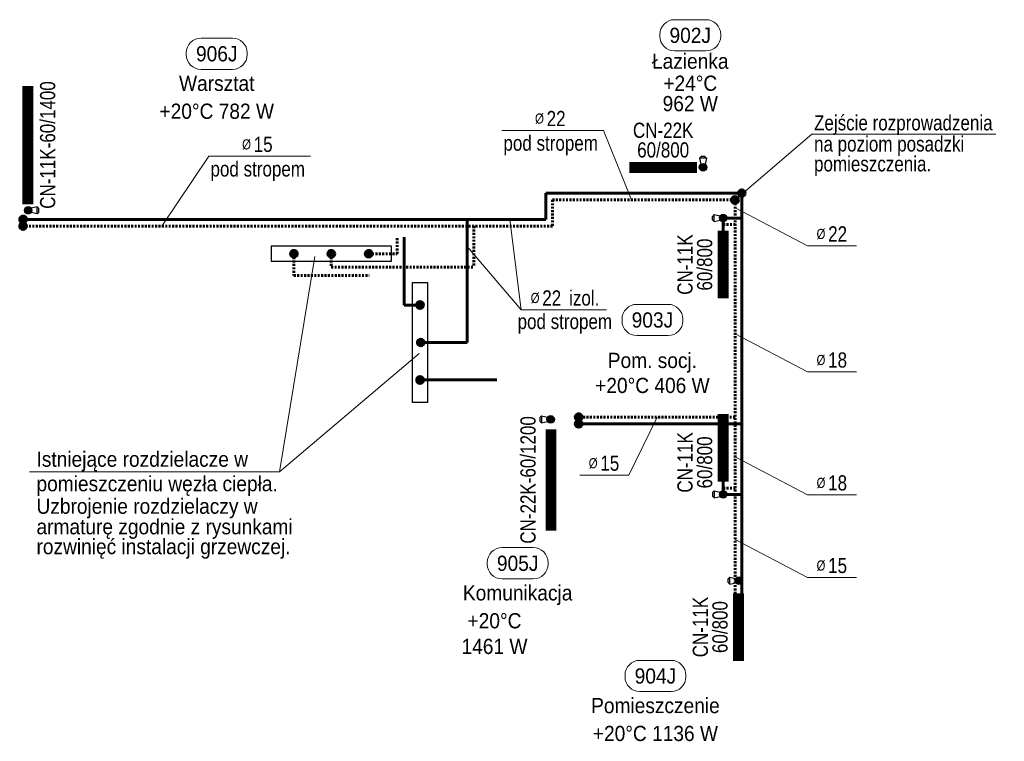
# Model space of a CAD drawing. Header units: millimetres. Extents: x -13172 to 86547, y 20 to 116183.
# Tile 48 of 52: x 42298 to 43463, y 57875 to 58729. Entities that reach past the tile are written whole.
import ezdxf
from ezdxf.enums import TextEntityAlignment as Align

# ---------------------------------------------------------------- set-up
doc = ezdxf.new("R2010")
doc.units = ezdxf.units.MM
doc.header["$LTSCALE"] = 0.7
doc.linetypes.add('CIEPLA', pattern=[5.7625, 3.175, -2.5875])
for name, color, linetype, lineweight in [('____________co_armatura', 7, 'Continuous', 30), ('____________co_grzejniki', 1, 'Continuous', 50), ('____________co_odnośniki', 7, 'Continuous', 15), ('____________co_rury_powrót', 5, 'CIEPLA', 60), ('____________co_rury_zasilanie', 1, 'Continuous', 60), ('ETYKIETY_GRZEJNIKOW', 7, 'Continuous', 18), ('ETYKIETY_POMIESZCZEN', 7, 'Continuous', 18), ('ETYKIETY_PRZEWODOW', 7, 'Continuous', 18)]:
    doc.layers.add(name, color=color, linetype=linetype, lineweight=lineweight)
doc.layers.add('ARMATURA', color=7, linetype='Continuous')
doc.styles.add('arial', font='arial.ttf', dxfattribs={"width": 0.9})

# ---------------------------------------------------------------- blocks, each defined once
blk = doc.blocks.new('glowica')
at = {"layer": '____________co_armatura'}
for p, q in [((-3, 13.2), (-6, 10.2)), ((-6, 10.2), (-3.6, 0)), ((-6, 10.2), (6, 10.2)), ((-3, 13.2), (3, 13.2)), ((6, 10.2), (3, 13.2)), ((6, 10.2), (3.6, 0))]:
    blk.add_line(p, q, dxfattribs=at)

msp = doc.modelspace()

# ---------------------------------------------------------------- hatches: boundary and pattern name
at = {"layer": '____________co_armatura'}
h = msp.add_hatch(color=256, dxfattribs=at)
edge = h.paths.add_edge_path()
edge.add_arc((43106.545, 58554.362), 4.437, 0, 360, ccw=False)
h = msp.add_hatch(color=256, dxfattribs=at)
edge = h.paths.add_edge_path()
edge.add_arc((42308.053, 58503.513), 4.437, -90, 270, ccw=False)
h = msp.add_hatch(color=256, dxfattribs=at)
edge = h.paths.add_edge_path()
edge.add_arc((43130.393, 58494.198), 4.437, 270, 630)
h = msp.add_hatch(color=256, dxfattribs=at)
edge = h.paths.add_edge_path()
edge.add_arc((42926.224, 58255.961), 4.437, -270, 90, ccw=False)
h = msp.add_hatch(color=256, dxfattribs=at)
edge = h.paths.add_edge_path()
edge.add_arc((43130.393, 58167.198), 4.437, -270, 90, ccw=False)
h = msp.add_hatch(color=256, dxfattribs=at)
edge = h.paths.add_edge_path()
edge.add_arc((43148.95, 58065.198), 4.437, 270, 630)
at = {"layer": '____________co_rury_powrót', "linetype": 'Continuous'}
for points in [[(43147.222, 58518.526, -1), (43141.565, 58512.869, -1)], [(42301.991, 58488.698, 1), (42301.991, 58480.698, 1)], [(42626.436, 58452.003, -1), (42618.436, 58452.003, -1)], [(42666.685, 58448.003, 1), (42666.685, 58456.003, 1)], [(42710.934, 58448.003, 1), (42710.934, 58456.003, 1)], [(42959.391, 58254.698, -1), (42959.391, 58262.698, -1)]]:
    msp.add_hatch(color=256, dxfattribs=at).paths.add_polyline_path(points)
at = {"layer": '____________co_rury_zasilanie', "linetype": 'Continuous'}
for points in [[(43155.222, 58526.526, -1), (43149.565, 58520.869, -1)], [(42301.993, 58496.698, 1), (42301.993, 58488.698, 1)], [(42771.698, 58387.334, 1), (42771.698, 58395.334, 1)], [(42772.555, 58342.99, 1), (42772.555, 58350.99, 1)], [(42771.698, 58306.645, -1), (42771.698, 58298.645, -1)], [(42959.394, 58246.698, -1), (42959.394, 58254.698, -1)]]:
    msp.add_hatch(color=256, dxfattribs=at).paths.add_polyline_path(points)

# ---------------------------------------------------------------- linework, layer by layer
at = {"layer": '____________co_armatura'}
for centre in [(43106.545, 58554.362), (42308.053, 58503.513), (43130.393, 58494.198), (42926.224, 58255.961), (43130.393, 58167.198), (43148.95, 58065.198)]:
    msp.add_circle(centre, 4.437, dxfattribs=at)
at = {"layer": '____________co_grzejniki', "const_width": 13}
for points in [[(42307.637, 58650.698), (42307.637, 58510.698)], [(43019.361, 58553.946), (43099.361, 58553.946)], [(43130.393, 58399.198), (43130.393, 58479.198)], [(43130.393, 58262.198), (43130.393, 58182.198)], [(42926.64, 58124.339), (42926.64, 58244.339)], [(43148.514, 57970.198), (43148.514, 58050.198)]]:
    msp.add_lwpolyline(points, dxfattribs=at)
at = {"layer": '____________co_odnośniki'}
for p, q in [((42988.875, 58597.993), (42868.354, 58597.993)), ((43021.981, 58515.698), (42988.875, 58597.993)), ((43235.096, 58593.421), (43144.393, 58515.698)), ((43235.096, 58593.421), (43453.046, 58593.421)), ((42466.067, 58484.698), (42521.728, 58567.446)), ((42642.249, 58567.446), (42521.728, 58567.446)), ((43144.393, 58506.258), (43230.166, 58461.446)), ((42891.392, 58385.652), (42878.054, 58492.698)), ((42891.392, 58385.652), (42827.393, 58460.507)), ((43288.199, 58461.446), (43230.166, 58461.446)), ((42992.298, 58385.652), (42891.392, 58385.652)), ((43144.393, 58357.064), (43230.166, 58312.251)), ((43288.199, 58312.251), (43230.166, 58312.251)), ((43052.187, 58258.698), (43018.63, 58190.103)), ((43144.393, 58211.63), (43230.166, 58166.818)), ((43018.63, 58190.103), (42960.597, 58190.103)), ((43288.199, 58166.818), (43230.166, 58166.818)), ((43144.393, 58113.839), (43230.166, 58069.027)), ((43288.199, 58069.027), (43230.166, 58069.027))]:
    msp.add_line(p, q, dxfattribs=at)
at = {"layer": '____________co_rury_powrót'}
for p, q in [((42928.393, 58515.698), (42928.393, 58484.698)), ((43144.393, 58515.698), (42928.393, 58515.698)), ((43144.393, 58515.698), (43144.393, 58049.973)), ((42928.393, 58484.698), (42301.993, 58484.698)), ((42835.393, 58484.698), (42835.393, 58436.316)), ((43130.393, 58486.698), (43144.393, 58486.698)), ((42744.767, 58452.003), (42744.767, 58471.998)), ((42622.436, 58452.003), (42622.436, 58426.316)), ((42666.685, 58452.003), (42666.685, 58436.316)), ((42710.934, 58452.003), (42744.767, 58452.003)), ((42622.436, 58426.316), (42711.611, 58426.316)), ((42666.685, 58436.316), (42835.393, 58436.316)), ((43144.393, 58258.698), (42959.981, 58258.698)), ((43130.393, 58174.698), (43144.393, 58174.698))]:
    msp.add_line(p, q, dxfattribs=at)
at = {"layer": '____________co_rury_powrót', "linetype": 'Continuous'}
for centre in [(43144.393, 58515.698), (42301.991, 58484.698), (42622.436, 58452.003), (42666.685, 58452.003), (42710.934, 58452.003), (42959.391, 58258.698)]:
    msp.add_circle(centre, 4, dxfattribs=at)
at = {"layer": '____________co_rury_zasilanie'}
for p, q in [((42920.393, 58523.698), (42920.393, 58492.698)), ((43152.393, 58523.698), (42920.393, 58523.698)), ((43152.393, 58523.698), (43152.393, 58049.973)), ((42920.393, 58492.698), (42301.993, 58492.698)), ((42827.393, 58492.698), (42827.393, 58346.99)), ((43130.393, 58494.198), (43152.393, 58494.198)), ((43130.393, 58479.198), (43130.393, 58494.198)), ((42752.767, 58391.334), (42752.767, 58471.545)), ((42752.767, 58391.334), (42771.698, 58391.334)), ((42776.555, 58346.99), (42827.393, 58346.99)), ((42775.698, 58302.645), (42862.572, 58302.645)), ((43152.393, 58250.698), (42959.394, 58250.698)), ((43130.393, 58182.198), (43130.393, 58167.198)), ((43130.393, 58167.198), (43152.393, 58167.198))]:
    msp.add_line(p, q, dxfattribs=at)
at = {"layer": '____________co_rury_zasilanie', "linetype": 'Continuous'}
for centre in [(43152.393, 58523.698), (42301.993, 58492.698), (42771.698, 58391.334), (42772.555, 58346.99), (42771.698, 58302.645), (42959.394, 58250.698)]:
    msp.add_circle(centre, 4, dxfattribs=at)
at = {"layer": 'ARMATURA', "color": 7, "lineweight": 30}
for points in [[(42737.812, 58443.165), (42737.812, 58460.841), (42595.558, 58460.841), (42595.558, 58443.165)], [(42762.86, 58418.117), (42780.537, 58418.117), (42780.537, 58275.863), (42762.86, 58275.863)]]:
    msp.add_lwpolyline(points, close=True, dxfattribs=at)
at = {"layer": 'ETYKIETY_POMIESZCZEN'}
for p, q in [((43072.906, 58729.034), (43109.906, 58729.034)), ((42512.656, 58707.218), (42549.656, 58707.218)), ((43055.406, 58711.534), (43055.406, 58709.534)), ((43127.406, 58711.534), (43127.406, 58709.534)), ((42495.156, 58689.718), (42495.156, 58687.718)), ((42567.156, 58689.718), (42567.156, 58687.718)), ((43072.906, 58692.034), (43109.906, 58692.034)), ((42512.656, 58670.218), (42549.656, 58670.218)), ((43028.153, 58392.155), (43065.153, 58392.155)), ((43010.653, 58374.655), (43010.653, 58372.655)), ((43082.653, 58374.655), (43082.653, 58372.655)), ((43028.153, 58355.155), (43065.153, 58355.155)), ((42868.706, 58104.18), (42905.706, 58104.18)), ((42851.206, 58086.68), (42851.206, 58084.68)), ((42923.206, 58086.68), (42923.206, 58084.68)), ((42868.706, 58067.18), (42905.706, 58067.18)), ((43031.704, 57970.817), (43068.704, 57970.817)), ((43014.204, 57953.317), (43014.204, 57951.317)), ((43086.204, 57953.317), (43086.204, 57951.317)), ((43031.704, 57933.817), (43068.704, 57933.817))]:
    msp.add_line(p, q, dxfattribs=at)
for centre, start, end in [((43072.906, 58711.534), 90, 180), ((43109.906, 58711.534), 0, 90), ((42512.656, 58689.718), 90, 180), ((42549.656, 58689.718), 0, 90), ((43072.906, 58709.534), 180, 270), ((43109.906, 58709.534), 270, 0), ((42512.656, 58687.718), 180, 270), ((42549.656, 58687.718), 270, 0), ((43028.153, 58374.655), 90, 180), ((43065.153, 58374.655), 0, 90), ((43028.153, 58372.655), 180, 270), ((43065.153, 58372.655), 270, 0), ((42868.706, 58086.68), 90, 180), ((42905.706, 58086.68), 0, 90), ((42868.706, 58084.68), 180, 270), ((42905.706, 58084.68), 270, 0), ((43031.704, 57953.317), 90, 180), ((43068.704, 57953.317), 0, 90), ((43031.704, 57951.317), 180, 270), ((43068.704, 57951.317), 270, 0)]:
    msp.add_arc(centre, 17.5, start, end, dxfattribs=at)
at = {"layer": 'ETYKIETY_PRZEWODOW'}
for p in [(42647.17, 58448.928), (42770.761, 58333.985), (42309.786, 58194.059)]:
    msp.add_line(p, (42605.337, 58194.059), dxfattribs=at)

# ---------------------------------------------------------------- block references
at = {"layer": '____________co_armatura', "yscale": 0.7000000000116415, "zscale": 0.7000000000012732}
for p, xscale, rotation in [((43106.544, 58557.894), -0.6999999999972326, 0.01385789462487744), ((42311.585, 58503.514), -0.6999999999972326, 270.0138578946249), ((43126.861, 58494.199), 0.6999999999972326, 89.98614210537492), ((42922.692, 58255.96), -0.6999999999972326, 90.01385789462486), ((43126.861, 58167.197), -0.6999999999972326, 90.01385789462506), ((43145.418, 58065.199), 0.6999999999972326, 89.98614210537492)]:
    msp.add_blockref('glowica', p, dxfattribs=dict(at, xscale=xscale, rotation=rotation))

# ---------------------------------------------------------------- texts
at = {"layer": 'ETYKIETY_GRZEJNIKOW', "style": 'arial', "width": 0.8}
for s, p in [('CN-11K-60/1400', (42331.046, 58580.698)), ('CN-11K', (43085.167, 58439.198)), ('60/800', (43108.43, 58439.198)), ('CN-22K-60/1200', (42899.405, 58184.339)), ('CN-11K', (43085.167, 58205.057)), ('60/800', (43108.43, 58205.057)), ('CN-11K', (43103.287, 58010.198)), ('60/800', (43126.55, 58010.198))]:
    msp.add_text(s, height=18, rotation=90, dxfattribs=at).set_placement(p, align=Align.MIDDLE_CENTER)
for s, p in [('CN-22K', (43059.361, 58598.168)), ('60/800', (43059.361, 58574.906))]:
    msp.add_text(s, height=18, dxfattribs=at).set_placement(p, align=Align.MIDDLE_CENTER)
at = {"layer": 'ETYKIETY_POMIESZCZEN', "style": 'arial', "width": 0.9}
for s, p in [('902J', (43091.406, 58710.534)), ('906J', (42531.156, 58688.718)), ('Łazienka', (43091.406, 58679.934)), ('Warsztat', (42531.156, 58653.718)), ('+24°C', (43091.406, 58653.821)), ('962 W', (43091.406, 58629.716)), ('+20°C 782 W', (42531.156, 58620.718)), ('903J', (43046.653, 58373.655)), ('Pom. socj.', (43046.653, 58325.799)), ('+20°C 406 W', (43046.653, 58296.166)), ('905J', (42887.206, 58085.68)), ('Komunikacja', (42887.206, 58050.68)), ('+20°C', (42859.78, 58017.68)), ('1461 W', (42859.78, 57987.316)), ('904J', (43050.204, 57952.317)), ('Pomieszczenie', (43050.204, 57917.317)), ('+20°C 1136 W', (43050.204, 57884.317))]:
    msp.add_text(s, height=18, dxfattribs=at).set_placement(p, align=Align.MIDDLE_CENTER)
at = {"layer": 'ETYKIETY_PRZEWODOW', "style": 'arial', "width": 0.8}
for s, height, p in [('%%C', 12, (42913.009, 58612.033)), ('22', 18, (42932.685, 58612.033)), ('15', 18, (42586.059, 58581.486)), ('pod stropem', 18, (42926.274, 58582.971)), ('%%C', 12, (42566.383, 58581.486)), ('pod stropem', 18, (42579.648, 58552.424)), ('22', 18, (43265.771, 58475.486)), ('%%C', 12, (43246.096, 58475.486)), ('%%C', 12, (42907.829, 58399.692)), ('22', 18, (42927.504, 58399.692)), ('izol.', 18, (42965.957, 58399.692)), ('pod stropem', 18, (42943.002, 58371.887)), ('%%C', 12, (43246.096, 58326.291)), ('18', 18, (43265.771, 58326.291)), ('%%C', 12, (42976.527, 58204.143)), ('15', 18, (42996.203, 58204.143)), ('%%C', 12, (43246.096, 58180.858)), ('18', 18, (43265.771, 58180.858)), ('%%C', 12, (43246.096, 58083.067)), ('15', 18, (43265.771, 58083.067))]:
    msp.add_text(s, height=height, dxfattribs=at).set_placement(p, align=Align.MIDDLE_CENTER)
at = {"layer": 'ETYKIETY_PRZEWODOW', "style": 'arial'}
for s, width, p in [('Zejście rozprowadzenia', 0.8, (43237.867, 58598.028)), ('na poziom posadzki', 0.8, (43237.867, 58573.028)), ('pomieszczenia.', 0.8, (43237.867, 58549.459)), ('Istniejące rozdzielacze w', 0.9, (42317.875, 58199.911)), ('pomieszczeniu węzła ciepła.', 0.9, (42317.875, 58170.911)), ('Uzbrojenie rozdzielaczy w', 0.9, (42317.875, 58144.269)), ('armaturę zgodnie z rysunkami', 0.9, (42317.875, 58119.978)), ('rozwinięć instalacji grzewczej.', 0.9, (42317.875, 58096.47))]:
    msp.add_text(s, height=18, dxfattribs=dict(at, width=width)).set_placement(p)

doc.saveas('drawing.dxf')
